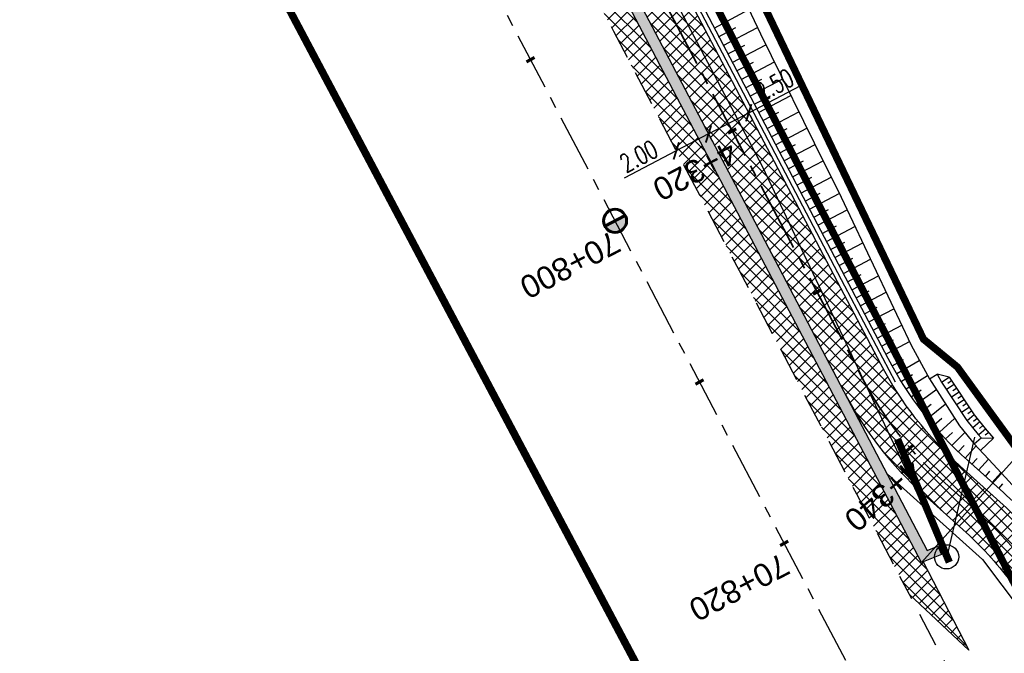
# Model space of a CAD drawing. Header units: metres. Extents: x 7529682 to 7533751, y 5721195 to 5727842.
# Tile 8 of 210: x 7531687 to 7531741, y 5723952 to 5723987. Entities that reach past the tile are written whole.
import ezdxf

# ---------------------------------------------------------------- set-up
doc = ezdxf.new("R2010")
doc.units = ezdxf.units.M
doc.header["$PDMODE"] = 1
doc.header["$PDSIZE"] = 0.3
for name, pattern in [('817-dzialki-09-05-04$0$HIDDEN', [0.375, 0.25, -0.125]), ('ACAD_ISO05W100', [33, 24, -3, 0, -3, 0, -3]), ('CENTER', [50.8, 31.75, -6.35, 6.35, -6.35]), ('CENTER2', [28.575, 19.05, -3.175, 3.175, -3.175]), ('HIDDEN', [9.525, 6.35, -3.175])]:
    doc.linetypes.add(name, pattern=pattern)
for name, color, linetype in [('C-DROGI-SYTUACJA', 7, 'Continuous'), ('C-DROGI-SYTUACJA-ETYKIETY', 7, 'Continuous'), ('D-hatch-pobocza', 131, 'Continuous'), ('D-pobocza', 60, 'Continuous'), ('D-rowy', 160, 'Continuous'), ('D-skarpa', 2, 'Continuous'), ('D-skarpa-kreskowanie', 2, 'Continuous'), ('D-wymiary', 1, 'Continuous')]:
    doc.layers.add(name, color=color, linetype=linetype)
for name, color, linetype, lineweight, true_color in [('D-bariery', 7, 'FENCELINE2', 30, 0xff0f0f), ('D-ewidencja-numery', 7, 'Continuous', 50, 0x40ff00), ('D-hatch-ciag-pieszo-rowerowy', 7, 'Continuous', 13, 0xff9f80), ('D-LR-etap-III', 7, '817-dzialki-09-05-04$0$HIDDEN', 50, 0x00008f), ('D-ścieki', 7, 'Continuous', 30, 0x0544ff)]:
    doc.layers.add(name, color=color, linetype=linetype, lineweight=lineweight, true_color=true_color)
for name, color, linetype, lineweight in [('D-krawędzie', 3, 'Continuous', 30), ('D-obrzeża', 2, 'Continuous', 30), ('D-opisy', 2, 'Continuous', 30), ('D-oś', 10, 'CENTER', 30), ('D-pas-drogowy', 7, 'ACAD_ISO05W100', 50), ('Sieci-KD-proj', 4, 'KANDESZCZ_X2', 30)]:
    doc.layers.add(name, color=color, linetype=linetype, lineweight=lineweight)
doc.layers.add('poprzeczki', color=7, linetype='Continuous', true_color=0x0000c7)
doc.styles.add('DIMTEXT', font='simplex.shx', dxfattribs={"width": 0.7})
doc.styles.get("Standard").update_dxf_attribs({"font": 'arial.ttf'})
doc.linetypes.add('FENCELINE2', pattern='A,6.35,-2.54,[132,ltypeshp.shx,S=2.54,R=0,X=-2.54,Y=0],-2.54,25.4', length=36.83)
doc.linetypes.add('KANDESZCZ_X2', pattern='A,4.366477,-0.326302,["kd",DIMTEXT,S=1.28,R=0,X=0,Y=-0.405864],-2.036296,4.465198', length=11.194273)
doc.dimstyles.new('500', dxfattribs={"dimtxt": 1, "dimasz": 0.7, "dimexe": 0.2, "dimexo": 0.5, "dimgap": 0.2, "dimtad": 1, "dimrnd": 0.005, "dimzin": 0, "dimdsep": 46, "dimtxsty": 'DIMTEXT', "dimblk": 'ARCHTICK', "dimcen": 0, "dimclrd": 256, "dimclre": 256, "dimclrt": 2, "dimadec": 5, "dimazin": 0, "dimtfac": 1, "dimtofl": 0, "dimtmove": 0, "dimatfit": 3, "dimfxl": 1, "dimtolj": 1, "dimtzin": 0, "dimlwd": -1, "dimlwe": -1, "dimarcsym": 0})
pattern_1 = [(45, (0, 0), (-0.33675960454, 0.33675960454), []), (135, (0, 0), (-0.33675960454, -0.33675960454), [])]

# ---------------------------------------------------------------- blocks, each defined once
blk = doc.blocks.new('kilometraz')
at = {"linetype": 'ByBlock', "lineweight": -2}
blk.add_hatch(color=0, dxfattribs=at).paths.add_polyline_path([(0, -0.28125, 0.41421356), (0.28125, 0, 0.41421356), (0, 0.28125)])
at = {"color": 0, "linetype": 'ByBlock', "lineweight": -2}
blk.add_line((0, 0.28125), (0, -0.28125), dxfattribs=at)
blk.add_circle((0, 0), 0.28125, dxfattribs=at)
blk = doc.blocks.new('AeccTickLine')
at = {"color": 0, "linetype": 'ByBlock', "lineweight": -2}
blk.add_line((0, 1), (0, -1), dxfattribs=at)
blk = doc.blocks.new('_ArchTick')
at = {"color": 0, "linetype": 'ByBlock', "const_width": 0.15}
blk.add_lwpolyline([(-0.5, -0.5), (0.5, 0.5)], dxfattribs=at)
blk = doc.blocks.new('*D82')
at = {"layer": 'D-wymiary', "transparency": 16777216}
for p, q in [((7531724.38, 5723980.946), (7531724.519, 5723980.681)), ((7531722.609, 5723980.016), (7531722.749, 5723979.751)), ((7531724.612, 5723980.504), (7531722.842, 5723979.574)), ((7531722.842, 5723979.574), (7531719.98, 5723978.07))]:
    blk.add_line(p, q, dxfattribs=at)
at = {"layer": 'Defpoints', "color": 0, "transparency": 16777216}
for p in [(7531724.612, 5723980.504), (7531722.842, 5723979.574), (7531722.842, 5723979.574)]:
    blk.add_point(p, dxfattribs=at)
at = {"layer": 'D-wymiary', "transparency": 16777216, "xscale": 0.6999999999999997, "yscale": 0.6999999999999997, "zscale": 0.6999999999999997}
for p, rotation in [((7531724.612, 5723980.504), 27.71510533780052), ((7531722.842, 5723979.574), 207.7151053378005)]:
    blk.add_blockref('_ArchTick', p, dxfattribs=dict(at, rotation=rotation))
at = {"layer": 'D-wymiary', "color": 2, "transparency": 16777216, "insert": (7531720.775, 5723979.279), "char_height": 1, "attachment_point": 5, "rotation": 27.7151, "style": 'DIMTEXT'}
blk.add_mtext('\\A1;2.00', dxfattribs=at)
blk = doc.blocks.new('*D92')
at = {"layer": 'D-wymiary', "linetype": 'ByBlock', "transparency": 16777216}
for p, q in [((7531726.824, 5723981.666), (7531729.687, 5723983.169)), ((7531724.612, 5723980.504), (7531726.824, 5723981.666)), ((7531727.057, 5723981.223), (7531726.917, 5723981.489)), ((7531724.845, 5723980.061), (7531724.705, 5723980.327))]:
    blk.add_line(p, q, dxfattribs=at)
at = {"layer": 'Defpoints', "color": 0, "linetype": 'ByBlock', "transparency": 16777216}
for p in [(7531726.824, 5723981.666), (7531726.824, 5723981.666), (7531724.612, 5723980.504)]:
    blk.add_point(p, dxfattribs=at)
at = {"layer": 'D-wymiary', "linetype": 'ByBlock', "transparency": 16777216, "xscale": 0.6999999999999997, "yscale": 0.6999999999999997, "zscale": 0.6999999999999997}
for p, rotation in [((7531726.824, 5723981.666), 27.715105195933), ((7531724.612, 5723980.504), 207.715105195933)]:
    blk.add_blockref('_ArchTick', p, dxfattribs=dict(at, rotation=rotation))
at = {"layer": 'D-wymiary', "color": 2, "linetype": 'ByBlock', "transparency": 16777216, "insert": (7531728.24, 5723983.2), "char_height": 1, "attachment_point": 5, "rotation": 27.7151, "style": 'DIMTEXT'}
blk.add_mtext('\\A1;2.50', dxfattribs=at)

msp = doc.modelspace()

# ---------------------------------------------------------------- hatches: boundary and pattern name
at = {"layer": 'D-hatch-ciag-pieszo-rowerowy'}
h = msp.add_hatch(dxfattribs=at)
h.set_pattern_fill('ANSI37', color=256, scale=0.15, style=0)
h.set_pattern_definition(pattern_1)
h.paths.add_polyline_path([(7531754.352, 5723930.752), (7531754.819, 5723928.454), (7531757.839, 5723926.145), (7531757.375, 5723928.427)])
h.paths.add_polyline_path([(7531731.715, 5723966.988), (7531733.968, 5723968.068), (7531731.885, 5723972.032), (7531724.979, 5723985.179), (7531720.609, 5723993.497), (7531717.725, 5723993.613), (7531728.066, 5723973.93)])
h = msp.add_hatch(dxfattribs=at)
h.set_pattern_fill('ANSI37', color=256, scale=0.15, style=0)
h.set_pattern_definition(pattern_1)
h.paths.add_polyline_path([(7531742.14, 5723956.76, 0.048597), (7531739.516, 5723959.617), (7531737.423, 5723961.493, -0.08906), (7531733.076, 5723967.067), (7531732.835, 5723967.525), (7531731.715, 5723966.988), (7531732.083, 5723966.286, 0.089262), (7531736.437, 5723960.698), (7531738.591, 5723958.767, -0.048597), (7531741.215, 5723955.911), (7531749.479, 5723944.943, -0.1118), (7531753.106, 5723936.888), (7531754.352, 5723930.752), (7531755.864, 5723929.59), (7531754.274, 5723937.414, 0.1118), (7531750.648, 5723945.469)])
h.paths.add_polyline_path([(7531743.065, 5723957.61, 0.048597), (7531740.441, 5723960.466), (7531738.437, 5723962.263, -0.089262), (7531734.082, 5723967.852), (7531733.968, 5723968.068), (7531732.835, 5723967.525), (7531733.076, 5723967.067, 0.08906), (7531737.423, 5723961.493), (7531739.516, 5723959.617, -0.048597), (7531742.14, 5723956.76), (7531750.648, 5723945.469, -0.1118), (7531754.274, 5723937.414), (7531755.864, 5723929.59), (7531757.375, 5723928.427), (7531755.443, 5723937.941, 0.1118), (7531751.816, 5723945.995)])
at = {"layer": 'D-hatch-pobocza'}
h = msp.add_hatch(dxfattribs=at)
h.set_pattern_fill('ANSI37', color=256, scale=0.15, style=0)
h.set_pattern_definition(pattern_1)
h.paths.add_polyline_path([(7531641.558, 5724137.252), (7531638.974, 5724135.896), (7531641.007, 5724132.022), (7531664.906, 5724087.617), (7531677.644, 5724064.786), (7531683.112, 5724054.988), (7531686.753, 5724048.18), (7531695.448, 5724031.697), (7531703.749, 5724015.917), (7531709.214, 5724005.514), (7531719.389, 5723986.147), (7531726.295, 5723973), (7531732.741, 5723960.736), (7531735.13, 5723956.19), (7531735.64, 5723955.219), (7531738.921, 5723952.151), (7531736.413, 5723957.005), (7531736.306, 5723956.962), (7531727.535, 5723973.651), (7531720.628, 5723986.798), (7531710.454, 5724006.165), (7531704.988, 5724016.569), (7531696.686, 5724032.349), (7531687.989, 5724048.837), (7531684.341, 5724055.659), (7531678.867, 5724065.468), (7531666.134, 5724088.29), (7531645.571, 5724126.496, -0.044899), (7531643.415, 5724131.539)])
at = {"layer": 'D-ścieki', "linetype": 'ByBlock', "true_color": 0x00cccc}
h = msp.add_hatch(color=132, dxfattribs=at)
edge = h.paths.add_edge_path()
edge.add_line((7531642.006, 5724137.812), (7531641.436, 5724137.627))
edge.add_line((7531641.436, 5724137.627), (7531643.415, 5724131.539))
edge.add_arc((7531672.516, 5724140.998), 30.6, 198.0068, 208.2899)
edge.add_line((7531645.571, 5724126.496), (7531666.134, 5724088.29))
edge.add_line((7531666.134, 5724088.29), (7531678.867, 5724065.468))
edge.add_line((7531678.867, 5724065.468), (7531684.341, 5724055.659))
edge.add_line((7531684.341, 5724055.659), (7531687.989, 5724048.837))
edge.add_line((7531687.989, 5724048.837), (7531696.686, 5724032.349))
edge.add_line((7531696.686, 5724032.349), (7531704.988, 5724016.569))
edge.add_line((7531704.988, 5724016.569), (7531710.454, 5724006.165))
edge.add_line((7531710.454, 5724006.165), (7531727.535, 5723973.651))
edge.add_line((7531727.535, 5723973.651), (7531736.306, 5723956.962))
edge.add_line((7531736.306, 5723956.962), (7531737.416, 5723957.405))
edge.add_line((7531737.416, 5723957.405), (7531737.21, 5723957.862))
edge.add_line((7531737.21, 5723957.862), (7531736.632, 5723957.631))
edge.add_line((7531736.632, 5723957.631), (7531728.066, 5723973.93))
edge.add_line((7531728.066, 5723973.93), (7531710.985, 5724006.444))
edge.add_line((7531710.985, 5724006.444), (7531705.519, 5724016.848))
edge.add_line((7531705.519, 5724016.848), (7531697.217, 5724032.629))
edge.add_line((7531697.217, 5724032.629), (7531688.519, 5724049.118))
edge.add_line((7531688.519, 5724049.118), (7531684.868, 5724055.947))
edge.add_line((7531684.868, 5724055.947), (7531679.391, 5724065.76))
edge.add_line((7531679.391, 5724065.76), (7531666.66, 5724088.578))
edge.add_line((7531666.66, 5724088.578), (7531646.099, 5724126.78))
edge.add_arc((7531672.516, 5724140.998), 30, 198.0068, 208.2899, ccw=False)
edge.add_line((7531643.985, 5724131.724), (7531642.012, 5724137.794))
edge.add_arc((7531613.482, 5724128.52), 30, 18.0068, 18.0431)

# ---------------------------------------------------------------- linework, layer by layer
at = {"layer": 'C-DROGI-SYTUACJA', "color": 10, "linetype": 'CENTER2', "lineweight": 35, "ltscale": 0.2}
msp.add_lwpolyline([(7531614.257, 5724194.443, -0.042592), (7531617.003, 5724190.143), (7531641.087, 5724144.244, -0.042262), (7531643.052, 5724139.579), (7531645.974, 5724130.59, 0.044899), (7531648.088, 5724125.646), (7531669.363, 5724086.118), (7531687.571, 5724053.485), (7531733.076, 5723967.067, 0.08906), (7531737.423, 5723961.493), (7531739.516, 5723959.617, -0.048597), (7531742.14, 5723956.76), (7531750.648, 5723945.469, -0.1118), (7531754.274, 5723937.414), (7531757.426, 5723921.898, 0.200916), (7531763.94, 5723912.314), (7531771.974, 5723907.082, -0.131228), (7531777.15, 5723901.327), (7531783.375, 5723889.12)], format="xyb", dxfattribs=at)
at = {"layer": 'D-bariery', "ltscale": 0.05, "flags": 128}
msp.add_lwpolyline([(7531734.881, 5723966.869), (7531732.106, 5723972.149), (7531725.2, 5723985.295), (7531715.025, 5724004.662), (7531709.56, 5724015.066), (7531701.256, 5724030.849), (7531692.554, 5724047.347), (7531688.887, 5724054.205), (7531683.398, 5724064.039), (7531670.678, 5724086.839), (7531650.127, 5724125.022, -0.044899), (7531648.207, 5724129.513), (7531644.999, 5724139.382)], format="xyb", dxfattribs=at)
at = {"layer": 'D-ewidencja-numery', "color": 12, "ltscale": 15, "true_color": 0xc70000}
msp.add_lwpolyline([(7531477.293, 5724465.831), (7531500.996, 5724421.113), (7531512.122, 5724400.549), (7531513.782, 5724396.757), (7531526.32, 5724379.39), (7531566.784, 5724302.736), (7531612.277, 5724225.61), (7531620.493, 5724210.548), (7531631.578, 5724196.258), (7531653.484, 5724152.434), (7531661.151, 5724128.494), (7531673.881, 5724101.186), (7531684.691, 5724081.184), (7531699.212, 5724051.17), (7531704.034, 5724040.584), (7531703.913, 5724037.17), (7531736.42, 5723969.232), (7531738.285, 5723967.699), (7531742.181, 5723962.346), (7531744.286, 5723958.616), (7531755.393, 5723944.193), (7531758.69, 5723936.76), (7531758.69, 5723936.76)], dxfattribs=at)
at = {"layer": 'D-krawędzie', "linetype": 'HIDDEN', "ltscale": 0.3, "flags": 128}
for points in [[(7530572.01, 5726166.06), (7530620.381, 5726072.761), (7530641.555, 5726032.008), (7530660.961, 5725995.07), (7530689.128, 5725941.54), (7530707.336, 5725907.032), (7530725.256, 5725873.093), (7530743.97, 5725837.654), (7530770.527, 5725787.119), (7530787.864, 5725754.267), (7530809.898, 5725712.542), (7530824.739, 5725684.389), (7530840.856, 5725653.693), (7530860.675, 5725616.154), (7530865.283, 5725607.394), (7530878.05, 5725583.08), (7530918.172, 5725507.178), (7530950.163, 5725446.305), (7530993.419, 5725364.265), (7531022.766, 5725308.719), (7531053.81, 5725249.872), (7531081.166, 5725197.875), (7531103.902, 5725154.541), (7531128.123, 5725108.448), (7531149.3, 5725068.25), (7531167.38, 5725033.767), (7531197.165, 5724976.988), (7531228.151, 5724918.034), (7531253.153, 5724870.491), (7531286.796, 5724806.654), (7531306.74, 5724768.665), (7531335.094, 5724714.652), (7531357.319, 5724672.439), (7531373.645, 5724641.454), (7531392.162, 5724605.999), (7531418.48, 5724555.853), (7531439.727, 5724515.582), (7531468.399, 5724461.077), (7531491.782, 5724416.528), (7531531.99, 5724339.833), (7531557.227, 5724291.659), (7531569.852, 5724267.577), (7531591.376, 5724226.548), (7531610.004, 5724191.103), (7531616.883, 5724177.999), (7531629.985, 5724153.025), (7531641.007, 5724132.022), (7531664.906, 5724087.617), (7531677.644, 5724064.786), (7531683.112, 5724054.988), (7531686.753, 5724048.18), (7531695.448, 5724031.697), (7531703.749, 5724015.917), (7531709.214, 5724005.514), (7531719.389, 5723986.147), (7531726.295, 5723973), (7531732.741, 5723960.736), (7531735.13, 5723956.19)], [(7531758.38, 5723911.96), (7531735.13, 5723956.19)]]:
    msp.add_lwpolyline(points, dxfattribs=at)
at = {"layer": 'D-LR-etap-III', "ltscale": 10, "flags": 128}
msp.add_lwpolyline([(7531750.474, 5723895.103, 0.4, 0.4, 0), (7531750.505, 5723895.13, 0.4, 0.4, 0), (7531682.71, 5724022.92, 0.4, 0.4, 0), (7531619.177, 5724147.204, 0.4, 0.4, 0), (7531592.309, 5724198.489, 0.4, 0.4, 0), (7531553.264, 5724272.919, 0.4, 0.4, 0), (7531504.02, 5724366.79, 0.4, 0.4, 0), (7531482.09, 5724407.62, 0.4, 0.4, 0), (7531412.35, 5724541.183, 0.4, 0.4, 0), (7531388.464, 5724586.93, 0.4, 0.4, 0), (7531345.12, 5724669.94, 0.4, 0.4, 0), (7531127.66, 5725081.67, 0.4, 0.4, 0), (7531059.253, 5725211.041, 0.4, 0.4, 0), (7531008.007, 5725307.954, 0.4, 0.4, 0), (7530964.182, 5725390.836, 0.4, 0.4, 0), (7530914.557, 5725484.684, 0.4, 0.4, 0), (7530865.243, 5725577.494, 0.4, 0.4, 0), (7530840.085, 5725624.059, 0.4, 0.4, 0), (7530802.56, 5725694.925, 0.4, 0.4, 0), (7530755.54, 5725787.51, 0.4, 0.4, 0), (7530708.718, 5725876.303, 0.4, 0.4, 0), (7530695.12, 5725902.09, 0.4, 0.4, 0), (7530642.914, 5726001.078, 0.4, 0.4, 0), (7530634.935, 5726016.147, 0.4, 0.4, 0), (7530610.82, 5726061.93, 0.4, 0.4, 0), (7530610.82, 5726061.93, 0.4, 0.4, 0), (7530607.21, 5726063.51, 0.4, 0.4, 0), (7530597.42, 5726080.68, 0.4, 0.4, 0), (7530591.16, 5726088.44, 0.4, 0.4, 0), (7530581.28, 5726107.21, 0.4, 0.4, 0), (7530571.29, 5726130.56, 0.4, 0.4, 0), (7530549.555, 5726171.527, 0.4, 0.4, 0), (7530531.014, 5726206.474, 0.4, 0.4, 0), (7530516.461, 5726236.017, 0.4, 0.4, 0), (7530500.799, 5726266.141, 0.4, 0.4, 0), (7530491.35, 5726283.94, 0.4, 0.4, 0), (7530482.4, 5726303.41, 0.4, 0.4, 0), (7530482.4, 5726303.41, 0.4, 0.4, 0), (7530450.41, 5726357.28, 0.4, 0.4, 0), (7530397.759, 5726458.5, 0.4, 0.4, 0), (7530334.708, 5726583.665, 0.4, 0.4, 0), (7530303.939, 5726645.168, 0.4, 0.4, 0), (7530300.51, 5726651.778, 0.4, 0.4, 0), (7530289.214, 5726671.967, 0.4, 0.4, 0), (7530281.54, 5726685.57, 0.4, 0.4, 0), (7530261.371, 5726724.163, 0.4, 0.4, 0), (7530254.03, 5726738.21, 0.4, 0.4, 0), (7530197.22, 5726845.06, 0.4, 0.4, 0), (7530194.71, 5726849.15, 0.4, 0.4, 0), (7530195.92, 5726850.75, 0.4, 0.4, 0), (7530170.547, 5726892.961, 0.4, 0.4, 0), (7530143.175, 5726945.066, 0.4, 0.4, 0), (7530105.06, 5727018.32, 0.4, 0.4, 0), (7530100.06, 5727027.16, 0.4, 0.4, 0), (7530062.319, 5727099.625, 0.4, 0.4, 0), (7530015.379, 5727189.42, 0.4, 0.4, 0), (7529983.208, 5727250.207, 0.4, 0.4, 0), (7529953.284, 5727306.747, 0.4, 0.4, 0), (7529900.671, 5727406.159, 0.4, 0.4, 0), (7529890.63, 5727425.131, 0.4, 0.4, 0), (7529875.155, 5727454.426, 0.4, 0.4, 0), (7529857.56, 5727487.787, 0.4, 0.4, 0), (7529835.194, 5727530.193, 0.4, 0.4, 0), (7529811.741, 5727574.662, 0.4, 0.4, 0), (7529792.102, 5727611.923, 0.4, 0.4, 0), (7529768.066, 5727657.47, 0.4, 0.4, 0), (7529755.211, 5727682.131, 0.4, 0.4, 0), (7529753.31, 5727681.13, 0.4, 0.4, 0), (7529739.21, 5727707.77, 0.4, 0.4, 0), (7529735.395, 5727711.252, 0.4, 0.4, 0), (7529725.42, 5727730.2, 0.4, 0.4, 0), (7529723.55, 5727729.88, 0.4, 0.4, 0), (7529695.567, 5727782.932, 0.4, 0.4, 0), (7529717.68, 5727794.024, 0.4, 0.4, 0), (7529736.275, 5727758.647, 0.4, 0.4, 0), (7529736.275, 5727758.647, 0.4, 0.4, 0), (7529744.511, 5727750.406, 0.4, 0.4, 0), (7529744.511, 5727750.406, 0.4, 0.4, 0), (7529750.283, 5727738.55, 0.4, 0.4, 0), (7529777.109, 5727687.569, 0.4, 0.4, 0), (7529796.515, 5727651.33, 0.4, 0.4, 0), (7529814.938, 5727616.793, 0.4, 0.4, 0), (7529839.007, 5727572.304, 0.4, 0.4, 0), (7529860.618, 5727532.509, 0.4, 0.4, 0), (7529882.349, 5727491.504, 0.4, 0.4, 0), (7529904.865, 5727449.096, 0.4, 0.4, 0), (7529920.747, 5727418.885, 0.4, 0.4, 0), (7529946.677, 5727368.547, 0.4, 0.4, 0), (7529972.025, 5727320.573, 0.4, 0.4, 0), (7529987.74, 5727290.153, 0.4, 0.4, 0), (7529996.497, 5727273.662, 0.4, 0.4, 0), (7530017.541, 5727234.203, 0.4, 0.4, 0), (7530033.054, 5727204.864, 0.4, 0.4, 0), (7530051.623, 5727170.223, 0.4, 0.4, 0), (7530069.277, 5727137.016, 0.4, 0.4, 0), (7530089.385, 5727097.534, 0.4, 0.4, 0), (7530109.713, 5727060.747, 0.4, 0.4, 0), (7530136.77, 5727011.64, 0.4, 0.4, 0), (7530162.447, 5726962.744, 0.4, 0.4, 0), (7530187.674, 5726916.992, 0.4, 0.4, 0), (7530207.821, 5726879.335, 0.4, 0.4, 0), (7530230.626, 5726834.519, 0.4, 0.4, 0), (7530262.288, 5726776.618, 0.4, 0.4, 0), (7530277.51, 5726760.213, 0.4, 0.4, 0), (7530286.037, 5726744.107, 0.4, 0.4, 0), (7530288.097, 5726735.884, 0.4, 0.4, 0), (7530290.394, 5726725.047, 0.4, 0.4, 0), (7530296.177, 5726713.583, 0.4, 0.4, 0), (7530302.726, 5726701.182, 0.4, 0.4, 0), (7530325.685, 5726657.466, 0.4, 0.4, 0), (7530343.244, 5726623.649, 0.4, 0.4, 0), (7530360.23, 5726591.747, 0.4, 0.4, 0), (7530383.209, 5726548.059, 0.4, 0.4, 0), (7530406.018, 5726503.606, 0.4, 0.4, 0), (7530427.465, 5726462.62, 0.4, 0.4, 0), (7530447.928, 5726424.388, 0.4, 0.4, 0), (7530471.127, 5726379.921, 0.4, 0.4, 0), (7530490.501, 5726343.033, 0.4, 0.4, 0), (7530509.499, 5726306.733, 0.4, 0.4, 0), (7530529.89, 5726267.244, 0.4, 0.4, 0), (7530543.852, 5726238.99, 0.4, 0.4, 0), (7530554.809, 5726218.944, 0.4, 0.4, 0), (7530559.027, 5726212.223, 0.4, 0.4, 0), (7530563.061, 5726206.41, 0.4, 0.4, 0), (7530566.934, 5726200.464, 0.4, 0.4, 0), (7530569.771, 5726194.902, 0.4, 0.4, 0), (7530571.473, 5726191.282, 0.4, 0.4, 0), (7530572.839, 5726188.025, 0.4, 0.4, 0), (7530575.295, 5726182.035, 0.4, 0.4, 0), (7530579.737, 5726173.306, 0.4, 0.4, 0), (7530583.3, 5726167.41, 0.4, 0.4, 0), (7530593.4, 5726163.33, 0.4, 0.4, 0), (7530598.618, 5726155.264, 0.4, 0.4, 0), (7530608.258, 5726140.497, 0.4, 0.4, 0), (7530603.27, 5726136.83, 0.4, 0.4, 0), (7530606.53, 5726131.84, 0.4, 0.4, 0), (7530604.239, 5726124.217, 0.4, 0.4, 0), (7530605.847, 5726121.63, 0.4, 0.4, 0), (7530608.972, 5726116.164, 0.4, 0.4, 0), (7530618.114, 5726097.791, 0.4, 0.4, 0), (7530651.213, 5726034.96, 0.4, 0.4, 0), (7530670.244, 5725998.611, 0.4, 0.4, 0), (7530698.075, 5725945.953, 0.4, 0.4, 0), (7530716.506, 5725911.305, 0.4, 0.4, 0), (7530735.223, 5725875.667, 0.4, 0.4, 0), (7530752.504, 5725842.155, 0.4, 0.4, 0), (7530778.311, 5725793.501, 0.4, 0.4, 0), (7530797.5, 5725756.382, 0.4, 0.4, 0), (7530812.519, 5725728.289, 0.4, 0.4, 0), (7530820.039, 5725713.16, 0.4, 0.4, 0), (7530822.422, 5725710.194, 0.4, 0.4, 0), (7530833.155, 5725688.801, 0.4, 0.4, 0), (7530849.629, 5725656.159, 0.4, 0.4, 0), (7530867.983, 5725621.964, 0.4, 0.4, 0), (7530872.63, 5725612.888, 0.4, 0.4, 0), (7530880.354, 5725597.595, 0.4, 0.4, 0), (7530883.839, 5725593.389, 0.4, 0.4, 0), (7530891.782, 5725587.763, 0.4, 0.4, 0), (7530895.039, 5725584.281, 0.4, 0.4, 0), (7530897.034, 5725580.941, 0.4, 0.4, 0), (7530900.952, 5725579.946, 0.4, 0.4, 0), (7530904.81, 5725571.977, 0.4, 0.4, 0), (7530903.682, 5725568.566, 0.4, 0.4, 0), (7530908.901, 5725558.845, 0.4, 0.4, 0), (7530910.252, 5725545.672, 0.4, 0.4, 0), (7530912.873, 5725538.646, 0.4, 0.4, 0), (7530945.278, 5725478.464, 0.4, 0.4, 0), (7530959.692, 5725450.246, 0.4, 0.4, 0), (7531002.827, 5725368.192, 0.4, 0.4, 0), (7531044.704, 5725290.314, 0.4, 0.4, 0), (7531064.099, 5725253.213, 0.4, 0.4, 0), (7531083.01, 5725216.678, 0.4, 0.4, 0), (7531113.013, 5725158.466, 0.4, 0.4, 0), (7531137.364, 5725113.071, 0.4, 0.4, 0), (7531150.831, 5725086.712, 0.4, 0.4, 0), (7531159.746, 5725076.641, 0.4, 0.4, 0), (7531166.31, 5725074.58, 0.4, 0.4, 0), (7531172.29, 5725062.58, 0.4, 0.4, 0), (7531170.59, 5725055.606, 0.4, 0.4, 0), (7531173.733, 5725044.081, 0.4, 0.4, 0), (7531215.342, 5724964.86, 0.4, 0.4, 0), (7531238.054, 5724921.685, 0.4, 0.4, 0), (7531262.39, 5724875.283, 0.4, 0.4, 0), (7531295.587, 5724811.266, 0.4, 0.4, 0), (7531348.488, 5724712.363, 0.4, 0.4, 0), (7531363.741, 5724682.684, 0.4, 0.4, 0), (7531366.987, 5724675.865, 0.4, 0.4, 0), (7531382.541, 5724646.111, 0.4, 0.4, 0), (7531401.299, 5724610.875, 0.4, 0.4, 0), (7531428.965, 5724558.862, 0.4, 0.4, 0), (7531449.111, 5724520.398, 0.4, 0.4, 0), (7531477.293, 5724465.831, 0.4, 0.4, 0), (7531500.996, 5724421.113, 0.4, 0.4, 0), (7531512.122, 5724400.549, 0.4, 0.4, 0), (7531513.782, 5724396.757, 0.4, 0.4, 0), (7531526.32, 5724379.39, 0.4, 0.4, 0), (7531566.784, 5724302.736, 0.4, 0.4, 0), (7531612.277, 5724225.61, 0.4, 0.4, 0), (7531620.493, 5724210.548, 0.4, 0.4, 0), (7531631.578, 5724196.258, 0.4, 0.4, 0), (7531653.484, 5724152.434, 0.4, 0.4, 0), (7531661.151, 5724128.494, 0.4, 0.4, 0), (7531673.881, 5724101.186, 0.4, 0.4, 0), (7531684.691, 5724081.184, 0.4, 0.4, 0), (7531699.212, 5724051.17, 0.4, 0.4, 0), (7531704.034, 5724040.584, 0.4, 0.4, 0), (7531704.034, 5724040.584, 0.4, 0.4, 0), (7531703.913, 5724037.17, 0.4, 0.4, 0), (7531736.42, 5723969.232, 0.4, 0.4, 0), (7531738.285, 5723967.699, 0.4, 0.4, 0), (7531742.181, 5723962.346, 0.4, 0.4, 0), (7531744.286, 5723958.616, 0.4, 0.4, 0), (7531755.393, 5723944.193, 0.4, 0.4, 0), (7531758.69, 5723936.76, 0.4, 0.4, 0), (7531780.08, 5723929.25, 0.4, 0.4, 0), (7531792.612, 5723906.338, 0.4, 0.4, 0), (7531792.612, 5723906.338, 0.4, 0.4, 0), (7531756.962, 5723883.055, 0.4, 0.4, 0), (7531750.46, 5723895.13, 0.4, 0.4, 0), (7531750.46, 5723895.13, 0, 0, 0)], format="xyseb", dxfattribs=at)
at = {"layer": 'D-obrzeża'}
for points in [[(7531780.894, 5723900.509), (7531779.425, 5723903.067, 0.118613), (7531777.818, 5723904.767), (7531765.06, 5723913.076, -0.200916), (7531758.547, 5723922.659), (7531755.443, 5723937.941, 0.1118), (7531751.816, 5723945.995), (7531743.065, 5723957.61, 0.048597), (7531740.441, 5723960.466), (7531738.437, 5723962.263, -0.089262), (7531734.082, 5723967.852), (7531731.885, 5723972.032), (7531724.979, 5723985.179), (7531714.804, 5724004.546), (7531709.338, 5724014.95), (7531701.035, 5724030.733), (7531692.333, 5724047.23), (7531688.668, 5724054.085), (7531683.18, 5724063.918), (7531670.459, 5724086.719), (7531649.907, 5724124.904, -0.044899), (7531647.969, 5724129.436), (7531644.775, 5724139.264)], [(7531732.083, 5723966.286, 0.089262), (7531736.437, 5723960.698), (7531738.591, 5723958.767, -0.048597), (7531741.215, 5723955.911), (7531749.479, 5723944.943, -0.1118), (7531753.106, 5723936.888), (7531756.305, 5723921.136, 0.200916), (7531762.819, 5723911.553), (7531767.399, 5723908.569, -0.118613), (7531773.828, 5723901.77), (7531776.05, 5723897.9)]]:
    msp.add_lwpolyline(points, format="xyb", dxfattribs=at)
at = {"layer": 'D-opisy', "linetype": 'Continuous'}
msp.add_line((7531736.306, 5723956.962), (7531763.005, 5723986.747), dxfattribs=at)
at = {"layer": 'D-oś', "ltscale": 0.1}
msp.add_lwpolyline([(7531812.381, 5723798.617), (7531655.397, 5724097.9), (7531637.916, 5724130.379), (7531626.886, 5724151.399), (7531613.784, 5724176.372), (7531606.906, 5724189.475), (7531588.276, 5724224.922), (7531566.752, 5724265.952), (7531554.126, 5724290.035), (7531528.89, 5724338.207), (7531488.683, 5724414.901), (7531465.302, 5724459.448)], dxfattribs=at)
at = {"layer": 'D-pas-drogowy', "ltscale": 0.2, "flags": 128}
msp.add_lwpolyline([(7531633.019, 5724182.834, 0.4, 0.4, 0), (7531617.559, 5724211.608, 0.4, 0.4, 0), (7531566.784, 5724302.736, 0.4, 0.4, 0), (7531538.419, 5724356.47, 0.4, 0.4, 0), (7531526.32, 5724379.39, 0.4, 0.4, 0), (7531516.102, 5724393.607, 0.4, 0.4, 0.001485), (7531513.78, 5724396.838, 0.4, 0.4, 0), (7531501.87, 5724413.41, 0.4, 0.4, 0), (7531474.926, 5724464.508, 0.4, 0.4, 0), (7531446.2, 5724518.992, 0.4, 0.4, 0), (7531424.962, 5724559.262, 0.4, 0.4, 0), (7531398.444, 5724609.566, 0.4, 0.4, 0), (7531379.647, 5724645.216, 0.4, 0.4, 0), (7531365.23, 5724672.56, 0.4, 0.4, 0), (7531341.306, 5724717.915, 0.4, 0.4, 0), (7531312.9, 5724771.789, 0.4, 0.4, 0), (7531292.591, 5724810.307, 0.4, 0.4, 0), (7531259.392, 5724873.271, 0.4, 0.4, 0), (7531233.74, 5724921.923, 0.4, 0.4, 0), (7531203.073, 5724980.092, 0.4, 0.4, 0), (7531173.471, 5725036.225, 0.4, 0.4, 0), (7531168.27, 5725046.09, 0.4, 0.4, 0), (7531172.29, 5725062.58, 0.4, 0.4, 0), (7531166.31, 5725074.58, 0.4, 0.4, 0), (7531150.32, 5725079.6, 0.4, 0.4, 0), (7531141.5, 5725096.43, 0.4, 0.4, 0), (7531109.312, 5725157.814, 0.4, 0.4, 0), (7531086.641, 5725201.048, 0.4, 0.4, 0), (7531059.198, 5725253.384, 0.4, 0.4, 0), (7531028.207, 5725312.489, 0.4, 0.4, 0), (7530999.105, 5725367.99, 0.4, 0.4, 0), (7530956.248, 5725449.725, 0.4, 0.4, 0), (7530924.398, 5725510.464, 0.4, 0.4, 0), (7530897.51, 5725561.74, 0.4, 0.4, 0), (7530894.46, 5725566.14, 0.4, 0.4, 0), (7530892.16, 5725570.49, 0.4, 0.4, 0), (7530869.363, 5725613.307, 0.4, 0.4, 0), (7530861.694, 5725627.705, 0.4, 0.4, 0), (7530852.74, 5725644.52, 0.4, 0.4, 0), (7530831.51, 5725684.2, 0.4, 0.4, 0), (7530811.13, 5725722.52, 0.4, 0.4, 0), (7530792.348, 5725757.941, 0.4, 0.4, 0), (7530768.03, 5725803.8, 0.4, 0.4, 0), (7530748.769, 5725840.179, 0.4, 0.4, 0), (7530727.7, 5725879.97, 0.4, 0.4, 0), (7530712.098, 5725909.545, 0.4, 0.4, 0), (7530693.644, 5725944.645, 0.4, 0.4, 0), (7530665.702, 5725997.539, 0.4, 0.4, 0), (7530641.76, 5726042.88, 0.4, 0.4, 0), (7530616.5, 5726091.48, 0.4, 0.4, 0), (7530604.628, 5726114.32, 0.4, 0.4, -0.007763), (7530602.5, 5726118.43, 0.4, 0.4, 0), (7530603.992, 5726123.395, 0.4, 0.4, 0), (7530606.53, 5726131.84, 0.4, 0.4, 0), (7530603.27, 5726136.83, 0.4, 0.4, 0), (7530593.776, 5726151.369, 0.4, 0.4, 0), (7530590.203, 5726156.84, 0.4, 0.4, 0), (7530583.3, 5726167.41, 0.4, 0.4, 0), (7530580.578, 5726170.428, 0.4, 0.4, 0), (7530575.85, 5726175.67, 0.4, 0.4, 0), (7530569.01, 5726186.66, 0.4, 0.4, 0), (7530562.555, 5726199.189, 0.4, 0.4, 0), (7530555.67, 5726211.39, 0.4, 0.4, 0), (7530548.29, 5726224.23, 0.4, 0.4, 0), (7530540.58, 5726237.71, 0.4, 0.4, 0), (7530532.68, 5726252.65, 0.4, 0.4, 0), (7530524.06, 5726269.35, 0.4, 0.4, 0), (7530502.82, 5726309.91, 0.4, 0.4, 0), (7530488.83, 5726336.63, 0.4, 0.4, 0), (7530466.03, 5726380.16, 0.4, 0.4, 0), (7530438.47, 5726432.77, 0.4, 0.4, 0), (7530424.53, 5726459.09, 0.4, 0.4, 0), (7530401.63, 5726502.97, 0.4, 0.4, 0), (7530383.38, 5726538.06, 0.4, 0.4, 0), (7530353.97, 5726593.52, 0.4, 0.4, 0), (7530338.47, 5726622.74, 0.4, 0.4, 0), (7530322.01, 5726653.88, 0.4, 0.4, 0), (7530297.54, 5726700.33, 0.4, 0.4, 0), (7530287.38, 5726719.6, 0.4, 0.4, 0), (7530285.95, 5726722.316, 0.4, 0.4, 0), (7530280.26, 5726733.12, 0.4, 0.4, 0), (7530266.73, 5726758.74, 0.4, 0.4, 0), (7530260.42, 5726770.47, 0.4, 0.4, 0), (7530253.25, 5726783.82, 0.4, 0.4, 0), (7530244.95, 5726799.33, 0.4, 0.4, 0), (7530239.39, 5726808.49, 0.4, 0.4, 0), (7530238.29, 5726807.9, 0.4, 0.4, 0), (7530218.11, 5726850.67, 0.4, 0.4, 0), (7530175.907, 5726928.168, 0.4, 0.4, 0), (7530096.68, 5727076.15, 0.4, 0.4, 0), (7530094.68, 5727079.89, 0.4, 0.4, 0), (7530064.597, 5727135.523, 0.4, 0.4, 0), (7530046.731, 5727168.892, 0.4, 0.4, 0), (7530025.803, 5727208.461, 0.4, 0.4, 0), (7530012.847, 5727232.979, 0.4, 0.4, 0), (7529994.15, 5727268.45, 0.4, 0.4, 0), (7529981.671, 5727291.93, 0.4, 0.4, 0), (7529949.89, 5727351.73, 0.4, 0.4, 0), (7529924.75, 5727399.03, 0.4, 0.4, 0), (7529915.516, 5727417.1, 0.4, 0.4, 0), (7529885.83, 5727475.19, 0.4, 0.4, 0), (7529862.56, 5727519.97, 0.4, 0.4, 0), (7529852.985, 5727538.191, 0.4, 0.4, 0), (7529836.513, 5727569.511, 0.4, 0.4, 0), (7529815.369, 5727609.141, 0.4, 0.4, 0), (7529792.795, 5727651.247, 0.4, 0.4, 0), (7529774.199, 5727685.858, 0.4, 0.4, 0), (7529746.966, 5727736.059, 0.4, 0.4, 0), (7529733.92, 5727757.62, 0.4, 0.4, 0), (7529708.607, 5727806.389, 0.4, 0.4, 0), (7529688.492, 5727796.345, 0.4, 0.4, 0), (7529723.55, 5727729.88, 0.4, 0.4, 0), (7529725.42, 5727730.2, 0.4, 0.4, 0), (7529735.38, 5727711.28, 0.4, 0.4, 0), (7529739.21, 5727707.77, 0.4, 0.4, 0), (7529753.31, 5727681.13, 0.4, 0.4, 0), (7529755.178, 5727682.114, 0.4, 0.4, 0), (7529792.102, 5727611.923, 0.4, 0.4, 0), (7529811.741, 5727574.662, 0.4, 0.4, 0), (7529835.194, 5727530.193, 0.4, 0.4, 0), (7529857.56, 5727487.787, 0.4, 0.4, 0), (7529875.155, 5727454.426, 0.4, 0.4, 0), (7529890.63, 5727425.131, 0.4, 0.4, 0), (7529900.671, 5727406.159, 0.4, 0.4, 0), (7529953.284, 5727306.747, 0.4, 0.4, 0), (7529983.208, 5727250.207, 0.4, 0.4, 0), (7530015.379, 5727189.42, 0.4, 0.4, 0), (7530062.319, 5727099.625, 0.4, 0.4, 0), (7530100.06, 5727027.16, 0.4, 0.4, 0), (7530105.06, 5727018.32, 0.4, 0.4, 0), (7530143.175, 5726945.066, 0.4, 0.4, 0), (7530170.547, 5726892.961, 0.4, 0.4, 0), (7530195.92, 5726850.75, 0.4, 0.4, 0), (7530194.71, 5726849.15, 0.4, 0.4, 0), (7530197.22, 5726845.06, 0.4, 0.4, 0), (7530254.03, 5726738.21, 0.4, 0.4, 0), (7530261.371, 5726724.163, 0.4, 0.4, 0), (7530281.54, 5726685.57, 0.4, 0.4, 0), (7530289.214, 5726671.967, 0.4, 0.4, 0), (7530300.51, 5726651.778, 0.4, 0.4, 0), (7530303.939, 5726645.168, 0.4, 0.4, 0), (7530334.708, 5726583.665, 0.4, 0.4, 0), (7530397.759, 5726458.5, 0.4, 0.4, 0), (7530450.41, 5726357.28, 0.4, 0.4, 0), (7530482.4, 5726303.41, 0.4, 0.4, 0), (7530483.688, 5726301.003, 0.4, 0.4, 0), (7530491.35, 5726283.94, 0.4, 0.4, 0), (7530512.67, 5726243.78, 0.4, 0.4, 0), (7530529.43, 5726209.46, 0.4, 0.4, 0), (7530571.29, 5726130.56, 0.4, 0.4, 0), (7530581.28, 5726107.21, 0.4, 0.4, 0), (7530591.16, 5726088.44, 0.4, 0.4, 0), (7530597.42, 5726080.68, 0.4, 0.4, 0), (7530607.21, 5726063.51, 0.4, 0.4, 0), (7530610.82, 5726061.93, 0.4, 0.4, 0), (7530634.935, 5726016.147, 0.4, 0.4, 0), (7530642.914, 5726001.078, 0.4, 0.4, 0), (7530695.12, 5725902.09, 0.4, 0.4, 0), (7530708.718, 5725876.303, 0.4, 0.4, 0), (7530755.54, 5725787.51, 0.4, 0.4, 0), (7530802.56, 5725694.925, 0.4, 0.4, 0), (7530840.085, 5725624.059, 0.4, 0.4, 0), (7530865.243, 5725577.494, 0.4, 0.4, 0), (7530914.557, 5725484.684, 0.4, 0.4, 0), (7530964.182, 5725390.836, 0.4, 0.4, 0), (7531008.007, 5725307.954, 0.4, 0.4, 0), (7531059.253, 5725211.041, 0.4, 0.4, 0), (7531127.66, 5725081.67, 0.4, 0.4, 0), (7531345.12, 5724669.94, 0.4, 0.4, 0), (7531388.464, 5724586.93, 0.4, 0.4, 0), (7531412.35, 5724541.183, 0.4, 0.4, 0), (7531482.09, 5724407.62, 0.4, 0.4, 0), (7531504.02, 5724366.79, 0.4, 0.4, 0), (7531519.374, 5724337.52, 0.4, 0.4, 0), (7531563.749, 5724252.932, 0.4, 0.4, 0), (7531602.175, 5724179.681, 0.4, 0.4, 0), (7531619.177, 5724147.204, 0.4, 0.4, 0), (7531625.038, 5724135.635, 0.4, 0.4, 0), (7531656.796, 5724073.316, 0.4, 0.4, 0), (7531675.12, 5724037.36, 0.4, 0.4, 0), (7531682.71, 5724022.92, 0.4, 0.4, 0), (7531705.565, 5723979.811, 0.4, 0.4, 0), (7531736.606, 5723921.262, 0.4, 0.4, 0), (7531750.46, 5723895.13, 0.4, 0.4, 0), (7531740.77, 5723886.56, 0.4, 0.4, 0), (7531732.86, 5723885, 0.4, 0.4, 0), (7531722.18, 5723887.77, 0.4, 0.4, 0), (7531729.87, 5723862.17, 0.4, 0.4, 0), (7531742.92, 5723861.93, 0.4, 0.4, 0), (7531763.71, 5723859.52, 0.4, 0.4, 0), (7531768.42, 5723854.12, 0.4, 0.4, 0), (7531787.42, 5723817.97, 0.4, 0.4, 0), (7531795.57, 5723809.82, 0.4, 0.4, 0), (7531816.347, 5723819.85, 0.4, 0.4, 0), (7531816.347, 5723819.85, 0.4, 0.4, 0), (7531805.06, 5723843.23, 0.4, 0.4, 0), (7531803.61, 5723886.23, 0.4, 0.4, 0), (7531803.61, 5723886.23, 0.4, 0.4, 0), (7531780.08, 5723929.25, 0.4, 0.4, 0), (7531758.69, 5723936.76, 0.4, 0.4, 0), (7531749.359, 5723946.412, 0.4, 0.4, 0), (7531742.71, 5723953.29, 0.4, 0.4, 0), (7531735.177, 5723967.878, 0.4, 0.4, 0), (7531722.37, 5723992.68, 0.4, 0.4, 0), (7531705.042, 5724030.886, 0.4, 0.4, 0), (7531699.47, 5724043.17, 0.4, 0.4, 0), (7531692.69, 5724058.11, 0.4, 0.4, 0), (7531679.672, 5724084.017, 0.4, 0.4, 0), (7531674.55, 5724094.21, 0.4, 0.4, 0), (7531666.633, 5724114.003, 0.4, 0.4, 0), (7531649, 5724153.82, 0.4, 0.4, 0), (7531641.49, 5724149.34, 0.4, 0.4, 0), (7531626.04, 5724179.34, 0.4, 0.4, 0), (7531633.03, 5724182.84, 0, 0, 0)], format="xyseb", dxfattribs=at)
at = {"layer": 'D-pobocza'}
for points in [[(7531757.98, 5723927.962), (7531755.91, 5723938.151, 0.1118), (7531752.284, 5723946.206), (7531743.435, 5723957.949, 0.048597), (7531740.811, 5723960.806), (7531738.837, 5723962.576, -0.089262), (7531734.483, 5723968.164), (7531732.328, 5723972.265), (7531725.421, 5723985.411), (7531715.247, 5724004.778), (7531709.781, 5724015.183), (7531701.478, 5724030.966), (7531692.775, 5724047.464), (7531689.107, 5724054.325), (7531683.616, 5724064.161), (7531670.897, 5724086.959), (7531650.347, 5724125.141, -0.044899), (7531648.445, 5724129.59), (7531645.224, 5724139.5)], [(7531734.425, 5723961.831), (7531739.672, 5723957.127), (7531749.012, 5723944.733, -0.1118), (7531752.638, 5723936.678), (7531753.747, 5723931.218)]]:
    msp.add_lwpolyline(points, format="xyb", dxfattribs=at)
msp.add_lwpolyline([(7531736.413, 5723957.005), (7531738.921, 5723952.151), (7531735.64, 5723955.219)], dxfattribs=at)
at = {"layer": 'D-rowy', "lineweight": 30}
for points in [[(7531736.745, 5723967.058), (7531737.174, 5723967.308)], [(7531736.745, 5723967.058), (7531738.395, 5723964.473), (7531739.043, 5723963.676), (7531739.21, 5723963.487)], [(7531737.174, 5723967.308), (7531737.408, 5723966.874), (7531738.798, 5723964.77), (7531739.425, 5723963.999), (7531739.585, 5723963.817)], [(7531739.21, 5723963.487), (7531739.585, 5723963.817)]]:
    msp.add_lwpolyline(points, dxfattribs=at)
at = {"layer": 'D-rowy', "linetype": 'HIDDEN', "ltscale": 0.1, "const_width": 0.4, "flags": 128}
msp.add_lwpolyline([(7531734.997, 5723963.745), (7531737.841, 5723956.977)], dxfattribs=at)
at = {"layer": 'D-skarpa', "linetype": 'Continuous'}
for points in [[(7531712.671, 5724016.639), (7531713.506, 5724014.818), (7531714.327, 5724012.99), (7531715.151, 5724011.163), (7531716.021, 5724009.361), (7531716.91, 5724007.569), (7531717.805, 5724005.78), (7531717.866, 5724005.657), (7531718.703, 5724003.992), (7531719.562, 5724002.184), (7531721.258, 5723998.557), (7531722.133, 5723996.757), (7531724.819, 5723991.391), (7531725.74, 5723989.615), (7531726.598, 5723987.807), (7531727.469, 5723986.005), (7531731.004, 5723978.825), (7531731.451, 5723977.93), (7531731.895, 5723977.034), (7531735.751, 5723968.893), (7531735.751, 5723968.893), (7531736.745, 5723967.058)], [(7531737.408, 5723966.874), (7531737.826, 5723967.149), (7531737.174, 5723967.308)], [(7531737.826, 5723967.149), (7531737.826, 5723967.149), (7531739.202, 5723965.066), (7531739.807, 5723964.322), (7531740.277, 5723963.787), (7531739.546, 5723963.122)], [(7531739.585, 5723963.817), (7531740.277, 5723963.787)], [(7531739.212, 5723963.488), (7531740.243, 5723962.355), (7531741.121, 5723961.407), (7531741.417, 5723961.086), (7531742.377, 5723959.956), (7531743.799, 5723958.011), (7531744.295, 5723957.346), (7531744.45, 5723957.139), (7531746.003, 5723954.877), (7531746.776, 5723953.892), (7531747.869, 5723952.526), (7531749.746, 5723950.184)]]:
    msp.add_lwpolyline(points, dxfattribs=at)
at = {"layer": 'D-skarpa-kreskowanie', "linetype": 'Continuous'}
for p, q in [((7531724.915, 5723986.321, 110.767), (7531726.829, 5723987.329, 109.325)), ((7531725.167, 5723985.843, 110.752), (7531726.116, 5723986.342, 110.037)), ((7531725.419, 5723985.364, 110.738), (7531727.3, 5723986.355, 109.32)), ((7531725.667, 5723984.894, 110.723), (7531726.599, 5723985.385, 110.02)), ((7531725.914, 5723984.424, 110.709), (7531727.767, 5723985.4, 109.313)), ((7531726.158, 5723983.961, 110.695), (7531727.078, 5723984.445, 110.002)), ((7531726.402, 5723983.498, 110.681), (7531728.23, 5723984.46, 109.304)), ((7531726.643, 5723983.041, 110.667), (7531727.55, 5723983.519, 109.983)), ((7531726.883, 5723982.584, 110.653), (7531728.686, 5723983.533, 109.295)), ((7531727.121, 5723982.133, 110.639), (7531728.016, 5723982.605, 109.965)), ((7531727.358, 5723981.683, 110.626), (7531729.136, 5723982.619, 109.286)), ((7531727.592, 5723981.238, 110.612), (7531728.475, 5723981.703, 109.947)), ((7531727.826, 5723980.794, 110.599), (7531729.58, 5723981.717, 109.277)), ((7531728.059, 5723980.351, 110.585), (7531728.93, 5723980.81, 109.929)), ((7531728.292, 5723979.909, 110.572), (7531730.022, 5723980.82, 109.268)), ((7531728.525, 5723979.466, 110.558), (7531729.384, 5723979.919, 109.911)), ((7531728.758, 5723979.024, 110.545), (7531730.464, 5723979.922, 109.259)), ((7531728.991, 5723978.581, 110.531), (7531729.838, 5723979.028, 109.893)), ((7531729.224, 5723978.139, 110.518), (7531730.906, 5723979.025, 109.25)), ((7531729.457, 5723977.697, 110.504), (7531730.292, 5723978.137, 109.875)), ((7531729.69, 5723977.254, 110.491), (7531731.352, 5723978.129, 109.239)), ((7531729.923, 5723976.812, 110.477), (7531730.748, 5723977.247, 109.855)), ((7531730.156, 5723976.369, 110.464), (7531731.796, 5723977.233, 109.228)), ((7531730.389, 5723975.927, 110.451), (7531731.201, 5723976.355, 109.838)), ((7531730.622, 5723975.485, 110.437), (7531732.228, 5723976.33, 109.227)), ((7531730.855, 5723975.042, 110.424), (7531731.648, 5723975.46, 109.825)), ((7531731.088, 5723974.6, 110.41), (7531732.656, 5723975.426, 109.228)), ((7531731.321, 5723974.157, 110.397), (7531732.096, 5723974.565, 109.813)), ((7531731.553, 5723973.715, 110.383), (7531733.085, 5723974.521, 109.229)), ((7531731.786, 5723973.273, 110.37), (7531732.543, 5723973.671, 109.8)), ((7531732.019, 5723972.83, 110.356), (7531733.513, 5723973.617, 109.231)), ((7531732.252, 5723972.388, 110.343), (7531732.99, 5723972.776, 109.787)), ((7531732.485, 5723971.945, 110.329), (7531733.942, 5723972.712, 109.232)), ((7531732.718, 5723971.503, 110.316), (7531733.437, 5723971.881, 109.774)), ((7531732.951, 5723971.06, 110.303), (7531734.37, 5723971.808, 109.233)), ((7531733.184, 5723970.618, 110.289), (7531733.884, 5723970.987, 109.762)), ((7531733.417, 5723970.176, 110.276), (7531734.799, 5723970.903, 109.235)), ((7531733.65, 5723969.733, 110.262), (7531734.331, 5723970.092, 109.749)), ((7531733.883, 5723969.291, 110.249), (7531735.227, 5723969.998, 109.236)), ((7531734.116, 5723968.848, 110.235), (7531734.779, 5723969.197, 109.736)), ((7531734.349, 5723968.406, 110.222), (7531735.655, 5723969.094, 109.237)), ((7531734.693, 5723967.771, 110.202), (7531735.33, 5723968.112, 109.72)), ((7531734.955, 5723967.345, 110.187), (7531736.189, 5723968.05, 109.238)), ((7531735.216, 5723966.919, 110.173), (7531735.814, 5723967.283, 109.705)), ((7531735.478, 5723966.493, 110.158), (7531736.635, 5723967.241, 109.237)), ((7531735.739, 5723966.066, 110.143), (7531736.299, 5723966.451, 109.69)), ((7531736.027, 5723965.659, 110.128), (7531737.097, 5723966.438, 109.245)), ((7531736.346, 5723965.274, 110.113), (7531736.85, 5723965.662, 109.689)), ((7531736.665, 5723964.889, 110.099), (7531737.611, 5723965.66, 109.283)), ((7531736.984, 5723964.504, 110.084), (7531737.427, 5723964.886, 109.693)), ((7531737.302, 5723964.118, 110.069), (7531738.131, 5723964.873, 109.321)), ((7531737.621, 5723963.733, 110.054), (7531738.007, 5723964.104, 109.697)), ((7531737.978, 5723963.383, 110.04), (7531738.692, 5723964.108, 109.361)), ((7531738.335, 5723963.033, 110.025), (7531738.664, 5723963.386, 109.704)), ((7531738.704, 5723962.695, 110.011), (7531739.312, 5723963.374, 109.403)), ((7531739.076, 5723962.362, 110), (7531739.364, 5723962.682, 109.712)), ((7531739.448, 5723962.028, 109.988), (7531739.99, 5723962.632, 109.447)), ((7531739.821, 5723961.694, 109.977), (7531740.075, 5723961.978, 109.723)), ((7531740.193, 5723961.36, 109.967), (7531740.671, 5723961.894, 109.49)), ((7531740.565, 5723961.027, 109.958), (7531740.789, 5723961.276, 109.735))]:
    msp.add_line(p, q, dxfattribs=at)
at = {"layer": 'D-skarpa-kreskowanie', "linetype": 'ByBlock'}
for p, q in [((7531738.101, 5723966.732), (7531737.684, 5723966.457)), ((7531737.963, 5723966.941), (7531737.755, 5723966.803)), ((7531738.239, 5723966.523), (7531738.03, 5723966.386)), ((7531738.377, 5723966.315), (7531737.96, 5723966.039)), ((7531738.515, 5723966.106), (7531738.306, 5723965.968)), ((7531738.652, 5723965.898), (7531738.235, 5723965.622)), ((7531738.928, 5723965.48), (7531738.511, 5723965.205)), ((7531738.79, 5723965.689), (7531738.582, 5723965.551)), ((7531739.202, 5723965.066), (7531738.819, 5723964.744)), ((7531739.066, 5723965.272), (7531738.857, 5723965.134)), ((7531739.363, 5723964.875), (7531739.171, 5723964.714)), ((7531739.524, 5723964.683), (7531739.141, 5723964.362)), ((7531739.685, 5723964.492), (7531739.493, 5723964.331)), ((7531739.845, 5723964.301), (7531739.463, 5723963.979)), ((7531740.006, 5723964.11), (7531739.815, 5723963.949))]:
    msp.add_line(p, q, dxfattribs=at)
at = {"layer": 'D-ścieki'}
msp.add_lwpolyline([(7531666.66, 5724088.578), (7531679.391, 5724065.76), (7531684.868, 5724055.947), (7531688.519, 5724049.118), (7531697.217, 5724032.629), (7531705.519, 5724016.848), (7531710.985, 5724006.444), (7531721.159, 5723987.077), (7531728.066, 5723973.93), (7531736.632, 5723957.631), (7531737.21, 5723957.862), (7531737.416, 5723957.405), (7531736.306, 5723956.962), (7531727.535, 5723973.651), (7531720.628, 5723986.798), (7531710.454, 5724006.165), (7531704.988, 5724016.569), (7531696.686, 5724032.349), (7531687.989, 5724048.837), (7531684.341, 5724055.659), (7531678.867, 5724065.468), (7531666.134, 5724088.29)], dxfattribs=at)
at = {"layer": 'Sieci-KD-proj', "ltscale": 0.7, "flags": 128}
msp.add_lwpolyline([(7531506.529, 5724396.606), (7531510.681, 5724396.768), (7531518.174, 5724374.538), (7531526.013, 5724359.556), (7531537.352, 5724337.955), (7531552.219, 5724309.652), (7531564.45, 5724286.205), (7531574.31, 5724267.35), (7531591.209, 5724235.135), (7531606.389, 5724206.139), (7531610.933, 5724198.783), (7531616.745, 5724187.707, -0.198912), (7531616.766, 5724187.478), (7531616.644, 5724187.087, 0.198912), (7531616.665, 5724186.859), (7531627.418, 5724166.365), (7531638.172, 5724145.872, 0.198912), (7531638.348, 5724145.725), (7531638.738, 5724145.603, -0.198912), (7531638.915, 5724145.456), (7531644.767, 5724134.303), (7531648.019, 5724127.048), (7531660.61, 5724103.647), (7531676.602, 5724074.256), (7531694.712, 5724041.321), (7531705.945, 5724019.854), (7531727.553, 5723978.741), (7531737.714, 5723957.28), (7531739.251, 5723963.844)], format="xyb", dxfattribs=at)
at = {"layer": 'Sieci-KD-proj', "linetype": 'ByBlock'}
msp.add_circle((7531737.689, 5723957.273), 0.666, dxfattribs=at)

# ---------------------------------------------------------------- block references
at = {"layer": 'C-DROGI-SYTUACJA-ETYKIETY', "color": 2, "linetype": 'Continuous', "lineweight": 60, "xscale": 0.25, "yscale": 0.25, "zscale": 0.25, "rotation": 297.6784843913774}
for p in [(7531714.834, 5723984.586), (7531724.124, 5723966.875), (7531728.769, 5723958.019)]:
    msp.add_blockref('AeccTickLine', p, dxfattribs=at)
at = {"layer": 'C-DROGI-SYTUACJA-ETYKIETY', "color": 10, "linetype": 'Continuous', "lineweight": 60, "xscale": 2.249999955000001, "yscale": 2.249999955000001, "zscale": 2.249999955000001, "rotation": 297.6784843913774}
msp.add_blockref('kilometraz', (7531719.479, 5723975.73), dxfattribs=at)
at = {"layer": 'poprzeczki', "color": 2, "linetype": 'Continuous', "lineweight": 60}
for p, xscale, yscale, zscale, rotation in [((7531725.915, 5723980.666), 0.25, 0.25, 0.25, 297.7699596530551), ((7531730.575, 5723971.818), 0.25, 0.25, 0.25, 297.7699596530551), ((7531735.687, 5723963.255), 0.2499999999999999, 0.2499999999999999, 0.2499999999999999, 311.0367972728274)]:
    msp.add_blockref('AeccTickLine', p, dxfattribs=dict(at, xscale=xscale, yscale=yscale, zscale=zscale, rotation=rotation))

# ---------------------------------------------------------------- texts
at = {"layer": 'C-DROGI-SYTUACJA-ETYKIETY', "color": 2}
for s, rotation, p in [('4+320', 207.77, (7531725.758, 5723980.16)), ('70+800', 207.6785, (7531719.321, 5723975.224)), ('4+340', 221.0368, (7531735.65, 5723962.726)), ('70+820', 207.6785, (7531728.611, 5723957.513))]:
    msp.add_text(s, height=1.25, rotation=rotation, dxfattribs=at).set_placement(p)

# ---------------------------------------------------------------- dimensions: what is measured, and where the dimension line sits
at = {"layer": 'D-wymiary', "linetype": 'ByBlock'}
dim = msp.add_aligned_dim(p1=(7531724.612, 5723980.504), p2=(7531726.824, 5723981.666), distance=0, dimstyle='500', dxfattribs=at)
dim.commit()
dim.dimension.update_dxf_attribs({"geometry": '*D92', "text_midpoint": (7531728.24, 5723983.2)})
at = {"layer": 'D-wymiary'}
dim = msp.add_aligned_dim(p1=(7531724.612, 5723980.504), p2=(7531722.842, 5723979.574), distance=0, dimstyle='500', dxfattribs=at)
dim.commit()
dim.dimension.update_dxf_attribs({"geometry": '*D82', "text_midpoint": (7531720.775, 5723979.279)})

doc.saveas('drawing.dxf')
